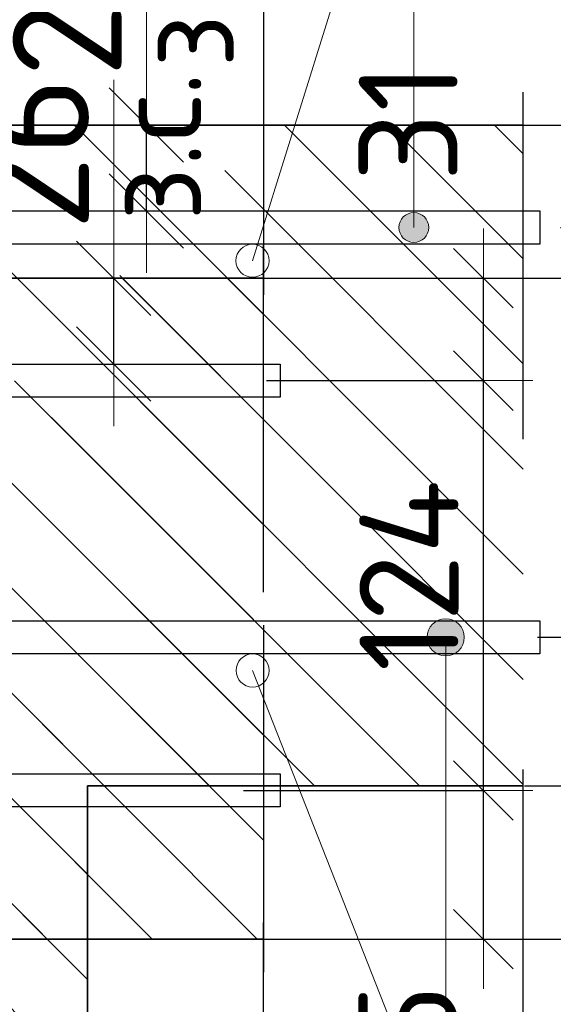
# Model space of a CAD drawing. Header units: metres. Extents: x -38 to 97, y -15 to 21.
# Tile 123 of 205: x 72.505 to 72.666, y 6.412 to 6.71. Entities that reach past the tile are written whole.
import ezdxf

# ---------------------------------------------------------------- set-up
doc = ezdxf.new("R2010")
doc.units = ezdxf.units.M
doc.header["$PDMODE"] = 65
doc.linetypes.add('______4', pattern=[0.135, 0.105, -0.03])
for name, color, linetype, lineweight in [('XR$3$Арм. стержнями верхней зоны', 180, 'Continuous', 35), ('XR$3$Арм. стержнями нижней зоны', 180, 'Continuous', 35), ('XR$3$Арм.стержн. Арматура края', 96, 'Continuous', 35), ('XR$3$Размерная линия (1)', 7, 'Continuous', 13), ('XR$3$Размерная линия_ общее', 7, 'Continuous', 13), ('XR$4$Арм. стержнями верхней зоны', 180, 'Continuous', 35), ('XR$4$Арм. стержнями нижней зоны', 180, 'Continuous', 35), ('XR$4$Арм.стержн. Арматура края', 96, 'Continuous', 35), ('XR$4$Размерная линия (1)', 7, 'Continuous', 13), ('XR$4$Размерная линия_ общее', 7, 'Continuous', 13), ('XR$6$Арм. стержнями верхней зоны', 180, 'Continuous', 35), ('XR$6$Арм. стержнями нижней зоны', 180, 'Continuous', 35), ('XR$6$Арм.стержн. Арматура края', 96, 'Continuous', 35), ('XR$6$Размерная линия (1)', 7, 'Continuous', 13), ('XR$6$Размерная линия_ общее', 7, 'Continuous', 13)]:
    doc.layers.add(name, color=color, linetype=linetype, lineweight=lineweight)
doc.styles.add('ISOCPEUR', font='txt')
doc.dimstyles.new('DIMSTYLE_11', dxfattribs={"dimtxt": 0.033, "dimasz": 0.0375, "dimexe": 0, "dimexo": 0, "dimgap": 0.0165, "dimtad": 2, "dimdec": 0, "dimlfac": 1000, "dimrnd": 1, "dimzin": 12, "dimdsep": 46, "dimtxsty": 'ISOCPEUR', "dimblk1": 'ALL_ML_STRICH', "dimblk2": 'ALL_ML_STRICH', "dimsah": 1, "dimcen": 0, "dimclrd": 7, "dimclre": 256, "dimclrt": 7, "dimadec": 0, "dimazin": 0, "dimtfac": 1, "dimtdec": 0, "dimtix": 1, "dimtmove": 2, "dimatfit": 3, "dimfxl": 0, "dimtvp": 1.2, "dimtzin": 0, "dimlwd": 0, "dimlwe": -3, "dimarcsym": 0})
doc.dimstyles.new('DIMSTYLE_12', dxfattribs={"dimtxt": 0.03, "dimasz": 0.03, "dimexe": 0, "dimexo": 0, "dimgap": 0.015, "dimtad": 2, "dimdec": 0, "dimlfac": 1000, "dimrnd": 1, "dimzin": 12, "dimdsep": 46, "dimtxsty": 'ISOCPEUR', "dimblk1": 'ALL_ML_STRICH', "dimblk2": 'ALL_ML_STRICH', "dimsah": 1, "dimcen": 0, "dimclrd": 7, "dimclre": 256, "dimclrt": 7, "dimadec": 0, "dimazin": 0, "dimtfac": 1, "dimtdec": 0, "dimtix": 1, "dimtmove": 2, "dimatfit": 3, "dimfxl": 0, "dimtzin": 0, "dimlwd": 0, "dimlwe": -3, "dimarcsym": 0})
doc.dimstyles.new('DIMSTYLE_14', dxfattribs={"dimtxt": 0.03, "dimasz": 0.03, "dimexe": 0, "dimexo": 0, "dimgap": 0.015, "dimtad": 2, "dimdec": 0, "dimlfac": 1000, "dimrnd": 1, "dimzin": 12, "dimdsep": 46, "dimtxsty": 'ISOCPEUR', "dimblk1": 'ALL_ML_STRICH', "dimblk2": 'ALL_ML_STRICH', "dimsah": 1, "dimcen": 0, "dimclrd": 7, "dimclre": 256, "dimclrt": 7, "dimadec": 0, "dimazin": 0, "dimtfac": 1, "dimtdec": 0, "dimtix": 1, "dimtmove": 2, "dimatfit": 3, "dimfxl": 0, "dimtvp": 1.2, "dimtzin": 0, "dimlwd": 0, "dimlwe": -3, "dimarcsym": 0})
doc.dimstyles.new('DIMSTYLE_8', dxfattribs={"dimtxt": 0.033, "dimasz": 0.0375, "dimexe": 0, "dimexo": 0, "dimgap": 0.0165, "dimtad": 2, "dimdec": 0, "dimlfac": 1000, "dimrnd": 1, "dimzin": 12, "dimdsep": 46, "dimtxsty": 'ISOCPEUR', "dimblk1": 'ALL_ML_STRICH', "dimblk2": 'ALL_ML_STRICH', "dimsah": 1, "dimcen": 0, "dimclrd": 7, "dimclre": 256, "dimclrt": 7, "dimadec": 0, "dimazin": 0, "dimtfac": 1, "dimtdec": 0, "dimtix": 1, "dimtmove": 2, "dimatfit": 3, "dimfxl": 0, "dimtzin": 0, "dimlwd": 0, "dimlwe": -3, "dimarcsym": 0})
pattern_1 = [(135, (0, 0), (-0.031819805, -0.031819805), [0.4, -0.05, 0, -0.05]), (135, (-0.01591, -0.01591), (-0.031819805, -0.031819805), [0.8, -0.1, 0.1, -0.1])]

# ---------------------------------------------------------------- blocks, each defined once
blk = doc.blocks.new('ALL_ML_STRICH')
at = {"color": 0, "linetype": 'ByBlock', "lineweight": -2}
for p, q in [((0, -0.5), (0, 0.5)), ((-0.3, -0.3), (0.3, 0.3)), ((-1, 0), (0.5, 0))]:
    blk.add_line(p, q, dxfattribs=at)
blk = doc.blocks.new('*D72')
at = {"layer": 'DEFPOINTS', "color": 7, "linetype": 'Continuous', "lineweight": 13, "transparency": 33554687}
for p in [(72.63764, 6.67826), (72.63764, 6.47826), (72.80919, 6.47826)]:
    blk.add_point(p, dxfattribs=at)
at = {"layer": 'XR$3$Размерная линия_ общее', "color": 253, "linetype": 'Continuous', "lineweight": -2, "true_color": 0xa0a0a0, "transparency": 33554687}
for p, q in [((72.65764, 6.67826), (72.80919, 6.67826)), ((72.65764, 6.47826), (72.80919, 6.47826))]:
    blk.add_line(p, q, dxfattribs=at)
at = {"layer": 'XR$3$Размерная линия_ общее', "color": 7, "linetype": 'Continuous', "lineweight": -2, "transparency": 33554687}
blk.add_line((72.80919, 6.47826), (72.80919, 6.67826), dxfattribs=at)
at = {"layer": 'XR$3$Размерная линия_ общее', "color": 7, "linetype": 'Continuous', "lineweight": 13, "transparency": 33554687, "xscale": 0.0375, "yscale": 0.0375, "zscale": 0.0375}
for p, rotation in [((72.80919, 6.67826), 90), ((72.80919, 6.47826), 270)]:
    blk.add_blockref('ALL_ML_STRICH', p, dxfattribs=dict(at, rotation=rotation))
at = {"layer": 'XR$3$Размерная линия_ общее', "color": 7, "linetype": 'Continuous', "lineweight": 13, "transparency": 33554687, "insert": (72.78519, 6.57991), "char_height": 0.033, "width": 0.099, "attachment_point": 5, "rotation": 90, "style": 'ISOCPEUR'}
blk.add_mtext('\\A1;{200}', dxfattribs=at)
blk = doc.blocks.new('*D76')
at = {"layer": 'DEFPOINTS', "color": 7, "linetype": 'Continuous', "lineweight": 13, "transparency": 33554687}
for p in [(72.4853, 6.41826), (72.52526, 6.37826), (72.4853, 6.30302)]:
    blk.add_point(p, dxfattribs=at)
at = {"layer": 'XR$3$Размерная линия (1)', "color": 9, "linetype": 'Continuous', "lineweight": -2, "true_color": 0xc7c7c7, "transparency": 33554687}
for p, q in [((72.4853, 6.39826), (72.4853, 6.30302)), ((72.52526, 6.35826), (72.52526, 6.30302))]:
    blk.add_line(p, q, dxfattribs=at)
at = {"layer": 'XR$3$Размерная линия (1)', "color": 7, "linetype": 'Continuous', "lineweight": -2, "transparency": 33554687}
blk.add_line((72.4853, 6.30302), (72.52526, 6.30302), dxfattribs=at)
at = {"layer": 'XR$3$Размерная линия (1)', "color": 7, "linetype": 'Continuous', "lineweight": 13, "transparency": 33554687, "xscale": 0.03, "yscale": 0.03, "zscale": 0.03, "rotation": 180}
blk.add_blockref('ALL_ML_STRICH', (72.4853, 6.30302), dxfattribs=at)
at = {"layer": 'XR$3$Размерная линия (1)', "color": 7, "linetype": 'Continuous', "lineweight": 13, "transparency": 33554687, "xscale": 0.03, "yscale": 0.03, "zscale": 0.03}
blk.add_blockref('ALL_ML_STRICH', (72.52526, 6.30302), dxfattribs=at)
at = {"layer": 'XR$3$Размерная линия (1)', "color": 7, "linetype": 'Continuous', "lineweight": 13, "transparency": 33554687, "insert": (72.5656, 6.32522), "char_height": 0.03, "width": 0.06, "attachment_point": 5, "style": 'ISOCPEUR'}
blk.add_mtext('\\A1;{40}', dxfattribs=at)
blk = doc.blocks.new('*D143')
at = {"layer": 'DEFPOINTS', "color": 7, "linetype": 'Continuous', "lineweight": 13, "transparency": 33554687}
for p in [(72.50314, 6.67826), (72.50314, 6.65226), (72.54312, 6.65226)]:
    blk.add_point(p, dxfattribs=at)
at = {"layer": 'XR$3$Размерная линия_ общее', "color": 253, "linetype": 'Continuous', "lineweight": -2, "true_color": 0xa0a0a0, "transparency": 33554687}
for p, q in [((72.52314, 6.67826), (72.54312, 6.67826)), ((72.52314, 6.65226), (72.54312, 6.65226))]:
    blk.add_line(p, q, dxfattribs=at)
at = {"layer": 'XR$3$Размерная линия_ общее', "color": 7, "linetype": 'Continuous', "lineweight": -2, "transparency": 33554687}
blk.add_line((72.54312, 6.65226), (72.54312, 6.67826), dxfattribs=at)
at = {"layer": 'XR$3$Размерная линия_ общее', "color": 7, "linetype": 'Continuous', "lineweight": 13, "transparency": 33554687, "xscale": 0.0375, "yscale": 0.0375, "zscale": 0.0375}
for p, rotation in [((72.54312, 6.67826), 90), ((72.54312, 6.65226), 270)]:
    blk.add_blockref('ALL_ML_STRICH', p, dxfattribs=dict(at, rotation=rotation))
at = {"layer": 'XR$3$Размерная линия_ общее', "color": 7, "linetype": 'Continuous', "lineweight": 13, "transparency": 33554687, "insert": (72.54266, 6.69562), "char_height": 0.027, "width": 0.00135, "attachment_point": 1, "rotation": 90, "line_spacing_factor": 0.60241, "style": 'ISOCPEUR'}
blk.add_mtext('з.с.', dxfattribs=at)
at = {"layer": 'XR$3$Размерная линия_ общее', "color": 7, "linetype": 'Continuous', "lineweight": 13, "transparency": 33554687, "insert": (72.51912, 6.71598), "char_height": 0.033, "width": 0.066, "attachment_point": 5, "rotation": 90, "style": 'ISOCPEUR'}
blk.add_mtext('\\A1;{26}', dxfattribs=at)
blk = doc.blocks.new('*D204')
at = {"layer": 'DEFPOINTS', "color": 7, "linetype": 'Continuous', "lineweight": 13, "transparency": 33554687}
for p in [(72.64153, 6.52326), (72.65438, 6.47826), (72.73419, 6.47826)]:
    blk.add_point(p, dxfattribs=at)
at = {"layer": 'XR$3$Размерная линия (1)', "color": 9, "linetype": 'Continuous', "lineweight": -2, "true_color": 0xc7c7c7, "transparency": 33554687}
for p, q in [((72.66153, 6.52326), (72.73419, 6.52326)), ((72.67438, 6.47826), (72.73419, 6.47826))]:
    blk.add_line(p, q, dxfattribs=at)
at = {"layer": 'XR$3$Размерная линия (1)', "color": 7, "linetype": 'Continuous', "lineweight": -2, "transparency": 33554687}
blk.add_line((72.73419, 6.47826), (72.73419, 6.52326), dxfattribs=at)
at = {"layer": 'XR$3$Размерная линия (1)', "color": 7, "linetype": 'Continuous', "lineweight": 13, "transparency": 33554687, "xscale": 0.03, "yscale": 0.03, "zscale": 0.03}
for p, rotation in [((72.73419, 6.52326), 90), ((72.73419, 6.47826), 270)]:
    blk.add_blockref('ALL_ML_STRICH', p, dxfattribs=dict(at, rotation=rotation))
at = {"layer": 'XR$3$Размерная линия (1)', "color": 7, "linetype": 'Continuous', "lineweight": 13, "transparency": 33554687, "insert": (72.71168, 6.4445), "char_height": 0.03, "width": 0.06, "attachment_point": 5, "rotation": 90, "style": 'ISOCPEUR'}
blk.add_mtext('\\A1;{45}', dxfattribs=at)
blk = doc.blocks.new('*D205')
at = {"layer": 'DEFPOINTS', "color": 7, "linetype": 'Continuous', "lineweight": 13, "transparency": 33554687}
for p in [(72.64855, 6.64726), (72.64153, 6.52326), (72.73419, 6.52326)]:
    blk.add_point(p, dxfattribs=at)
at = {"layer": 'XR$3$Размерная линия (1)', "color": 9, "linetype": 'Continuous', "lineweight": -2, "true_color": 0xc7c7c7, "transparency": 33554687}
for p, q in [((72.66855, 6.64726), (72.73419, 6.64726)), ((72.66153, 6.52326), (72.73419, 6.52326))]:
    blk.add_line(p, q, dxfattribs=at)
at = {"layer": 'XR$3$Размерная линия (1)', "color": 7, "linetype": 'Continuous', "lineweight": -2, "transparency": 33554687}
blk.add_line((72.73419, 6.52326), (72.73419, 6.64726), dxfattribs=at)
at = {"layer": 'XR$3$Размерная линия (1)', "color": 7, "linetype": 'Continuous', "lineweight": 13, "transparency": 33554687, "xscale": 0.03, "yscale": 0.03, "zscale": 0.03}
for p, rotation in [((72.73419, 6.64726), 90), ((72.73419, 6.52326), 270)]:
    blk.add_blockref('ALL_ML_STRICH', p, dxfattribs=dict(at, rotation=rotation))
at = {"layer": 'XR$3$Размерная линия (1)', "color": 7, "linetype": 'Continuous', "lineweight": 13, "transparency": 33554687, "insert": (72.71169, 6.58826), "char_height": 0.03, "width": 0.09, "attachment_point": 5, "rotation": 90, "style": 'ISOCPEUR'}
blk.add_mtext('\\A1;{124}', dxfattribs=at)
blk = doc.blocks.new('*D206')
at = {"layer": 'DEFPOINTS', "color": 7, "linetype": 'Continuous', "lineweight": 13, "transparency": 33554687}
for p in [(72.63068, 6.67826), (72.64855, 6.64726), (72.73419, 6.64726)]:
    blk.add_point(p, dxfattribs=at)
at = {"layer": 'XR$3$Размерная линия (1)', "color": 9, "linetype": 'Continuous', "lineweight": -2, "true_color": 0xc7c7c7, "transparency": 33554687}
for p, q in [((72.65068, 6.67826), (72.73419, 6.67826)), ((72.66855, 6.64726), (72.73419, 6.64726))]:
    blk.add_line(p, q, dxfattribs=at)
at = {"layer": 'XR$3$Размерная линия (1)', "color": 7, "linetype": 'Continuous', "lineweight": -2, "transparency": 33554687}
blk.add_line((72.73419, 6.64726), (72.73419, 6.67826), dxfattribs=at)
at = {"layer": 'XR$3$Размерная линия (1)', "color": 7, "linetype": 'Continuous', "lineweight": 13, "transparency": 33554687, "xscale": 0.03, "yscale": 0.03, "zscale": 0.03}
for p, rotation in [((72.73419, 6.67826), 90), ((72.73419, 6.64726), 270)]:
    blk.add_blockref('ALL_ML_STRICH', p, dxfattribs=dict(at, rotation=rotation))
at = {"layer": 'XR$3$Размерная линия (1)', "color": 7, "linetype": 'Continuous', "lineweight": 13, "transparency": 33554687, "insert": (72.71145, 6.71555), "char_height": 0.03, "width": 0.06, "attachment_point": 5, "rotation": 90, "style": 'ISOCPEUR'}
blk.add_mtext('\\A1;{31}', dxfattribs=at)
blk = doc.blocks.new('*D382')
at = {"layer": 'DEFPOINTS', "color": 7, "linetype": 'Continuous', "lineweight": 13, "transparency": 33554687}
for p in [(72.54861, 6.63192), (72.54861, 6.43192), (72.72016, 6.43192)]:
    blk.add_point(p, dxfattribs=at)
at = {"layer": 'XR$4$Размерная линия_ общее', "color": 253, "linetype": 'Continuous', "lineweight": -2, "true_color": 0xa0a0a0, "transparency": 33554687}
for p, q in [((72.56861, 6.63192), (72.72016, 6.63192)), ((72.56861, 6.43192), (72.72016, 6.43192))]:
    blk.add_line(p, q, dxfattribs=at)
at = {"layer": 'XR$4$Размерная линия_ общее', "color": 7, "linetype": 'Continuous', "lineweight": -2, "transparency": 33554687}
blk.add_line((72.72016, 6.43192), (72.72016, 6.63192), dxfattribs=at)
at = {"layer": 'XR$4$Размерная линия_ общее', "color": 7, "linetype": 'Continuous', "lineweight": 13, "transparency": 33554687, "xscale": 0.0375, "yscale": 0.0375, "zscale": 0.0375}
for p, rotation in [((72.72016, 6.63192), 90), ((72.72016, 6.43192), 270)]:
    blk.add_blockref('ALL_ML_STRICH', p, dxfattribs=dict(at, rotation=rotation))
at = {"layer": 'XR$4$Размерная линия_ общее', "color": 7, "linetype": 'Continuous', "lineweight": 13, "transparency": 33554687, "insert": (72.69616, 6.53357), "char_height": 0.033, "width": 0.099, "attachment_point": 5, "rotation": 90, "style": 'ISOCPEUR'}
blk.add_mtext('\\A1;{200}', dxfattribs=at)
blk = doc.blocks.new('*D493')
at = {"layer": 'DEFPOINTS', "color": 7, "linetype": 'Continuous', "lineweight": 13, "transparency": 33554687}
for p in [(72.5525, 6.47692), (72.56535, 6.43192), (72.64516, 6.43192)]:
    blk.add_point(p, dxfattribs=at)
at = {"layer": 'XR$4$Размерная линия (1)', "color": 9, "linetype": 'Continuous', "lineweight": -2, "true_color": 0xc7c7c7, "transparency": 33554687}
for p, q in [((72.5725, 6.47692), (72.64516, 6.47692)), ((72.58535, 6.43192), (72.64516, 6.43192))]:
    blk.add_line(p, q, dxfattribs=at)
at = {"layer": 'XR$4$Размерная линия (1)', "color": 7, "linetype": 'Continuous', "lineweight": -2, "transparency": 33554687}
blk.add_line((72.64516, 6.43192), (72.64516, 6.47692), dxfattribs=at)
at = {"layer": 'XR$4$Размерная линия (1)', "color": 7, "linetype": 'Continuous', "lineweight": 13, "transparency": 33554687, "xscale": 0.03, "yscale": 0.03, "zscale": 0.03}
for p, rotation in [((72.64516, 6.47692), 90), ((72.64516, 6.43192), 270)]:
    blk.add_blockref('ALL_ML_STRICH', p, dxfattribs=dict(at, rotation=rotation))
at = {"layer": 'XR$4$Размерная линия (1)', "color": 7, "linetype": 'Continuous', "lineweight": 13, "transparency": 33554687, "insert": (72.6223, 6.39618), "char_height": 0.03, "width": 0.06, "attachment_point": 5, "rotation": 90, "style": 'ISOCPEUR'}
blk.add_mtext('\\A1;{45}', dxfattribs=at)
blk = doc.blocks.new('*D494')
at = {"layer": 'DEFPOINTS', "color": 7, "linetype": 'Continuous', "lineweight": 13, "transparency": 33554687}
for p in [(72.55952, 6.60092), (72.5525, 6.47692), (72.64516, 6.47692)]:
    blk.add_point(p, dxfattribs=at)
at = {"layer": 'XR$4$Размерная линия (1)', "color": 9, "linetype": 'Continuous', "lineweight": -2, "true_color": 0xc7c7c7, "transparency": 33554687}
for p, q in [((72.57952, 6.60092), (72.64516, 6.60092)), ((72.5725, 6.47692), (72.64516, 6.47692))]:
    blk.add_line(p, q, dxfattribs=at)
at = {"layer": 'XR$4$Размерная линия (1)', "color": 7, "linetype": 'Continuous', "lineweight": -2, "transparency": 33554687}
blk.add_line((72.64516, 6.47692), (72.64516, 6.60092), dxfattribs=at)
at = {"layer": 'XR$4$Размерная линия (1)', "color": 7, "linetype": 'Continuous', "lineweight": 13, "transparency": 33554687, "xscale": 0.03, "yscale": 0.03, "zscale": 0.03}
for p, rotation in [((72.64516, 6.60092), 90), ((72.64516, 6.47692), 270)]:
    blk.add_blockref('ALL_ML_STRICH', p, dxfattribs=dict(at, rotation=rotation))
at = {"layer": 'XR$4$Размерная линия (1)', "color": 7, "linetype": 'Continuous', "lineweight": 13, "transparency": 33554687, "insert": (72.62266, 6.54192), "char_height": 0.03, "width": 0.09, "attachment_point": 5, "rotation": 90, "style": 'ISOCPEUR'}
blk.add_mtext('\\A1;{124}', dxfattribs=at)
blk = doc.blocks.new('*D495')
at = {"layer": 'DEFPOINTS', "color": 7, "linetype": 'Continuous', "lineweight": 13, "transparency": 33554687}
for p in [(72.54165, 6.63192), (72.55952, 6.60092), (72.64516, 6.60092)]:
    blk.add_point(p, dxfattribs=at)
at = {"layer": 'XR$4$Размерная линия (1)', "color": 9, "linetype": 'Continuous', "lineweight": -2, "true_color": 0xc7c7c7, "transparency": 33554687}
for p, q in [((72.56165, 6.63192), (72.64516, 6.63192)), ((72.57952, 6.60092), (72.64516, 6.60092))]:
    blk.add_line(p, q, dxfattribs=at)
at = {"layer": 'XR$4$Размерная линия (1)', "color": 7, "linetype": 'Continuous', "lineweight": -2, "transparency": 33554687}
blk.add_line((72.64516, 6.60092), (72.64516, 6.63192), dxfattribs=at)
at = {"layer": 'XR$4$Размерная линия (1)', "color": 7, "linetype": 'Continuous', "lineweight": 13, "transparency": 33554687, "xscale": 0.03, "yscale": 0.03, "zscale": 0.03}
for p, rotation in [((72.64516, 6.63192), 90), ((72.64516, 6.60092), 270)]:
    blk.add_blockref('ALL_ML_STRICH', p, dxfattribs=dict(at, rotation=rotation))
at = {"layer": 'XR$4$Размерная линия (1)', "color": 7, "linetype": 'Continuous', "lineweight": 13, "transparency": 33554687, "insert": (72.62242, 6.67921), "char_height": 0.03, "width": 0.06, "attachment_point": 5, "rotation": 90, "style": 'ISOCPEUR'}
blk.add_mtext('\\A1;{31}', dxfattribs=at)
blk = doc.blocks.new('*D528')
at = {"layer": 'DEFPOINTS', "color": 7, "linetype": 'Continuous', "lineweight": 13, "transparency": 33554687}
for p in [(72.49323, 6.63192), (72.49323, 6.60592), (72.53322, 6.60592)]:
    blk.add_point(p, dxfattribs=at)
at = {"layer": 'XR$4$Размерная линия_ общее', "color": 253, "linetype": 'Continuous', "lineweight": -2, "true_color": 0xa0a0a0, "transparency": 33554687}
for p, q in [((72.51323, 6.63192), (72.53322, 6.63192)), ((72.51323, 6.60592), (72.53322, 6.60592))]:
    blk.add_line(p, q, dxfattribs=at)
at = {"layer": 'XR$4$Размерная линия_ общее', "color": 7, "linetype": 'Continuous', "lineweight": -2, "transparency": 33554687}
blk.add_line((72.53322, 6.60592), (72.53322, 6.63192), dxfattribs=at)
at = {"layer": 'XR$4$Размерная линия_ общее', "color": 7, "linetype": 'Continuous', "lineweight": 13, "transparency": 33554687, "xscale": 0.0375, "yscale": 0.0375, "zscale": 0.0375}
for p, rotation in [((72.53322, 6.63192), 90), ((72.53322, 6.60592), 270)]:
    blk.add_blockref('ALL_ML_STRICH', p, dxfattribs=dict(at, rotation=rotation))
at = {"layer": 'XR$4$Размерная линия_ общее', "color": 7, "linetype": 'Continuous', "lineweight": 13, "transparency": 33554687, "insert": (72.53275, 6.64929), "char_height": 0.027, "width": 0.00135, "attachment_point": 1, "rotation": 90, "line_spacing_factor": 0.60241, "style": 'ISOCPEUR'}
blk.add_mtext('з.с.', dxfattribs=at)
at = {"layer": 'XR$4$Размерная линия_ общее', "color": 7, "linetype": 'Continuous', "lineweight": 13, "transparency": 33554687, "insert": (72.50922, 6.66965), "char_height": 0.033, "width": 0.066, "attachment_point": 5, "rotation": 90, "style": 'ISOCPEUR'}
blk.add_mtext('\\A1;{26}', dxfattribs=at)
blk = doc.blocks.new('*D773')
at = {"layer": 'DEFPOINTS', "color": 7, "linetype": 'Continuous', "lineweight": 13, "transparency": 33554687}
for p in [(72.54861, 6.63192), (72.54861, 6.43192), (72.72016, 6.43192)]:
    blk.add_point(p, dxfattribs=at)
at = {"layer": 'XR$6$Размерная линия_ общее', "color": 253, "linetype": 'Continuous', "lineweight": -2, "true_color": 0xa0a0a0, "transparency": 33554687}
for p, q in [((72.56861, 6.63192), (72.72016, 6.63192)), ((72.56861, 6.43192), (72.72016, 6.43192))]:
    blk.add_line(p, q, dxfattribs=at)
at = {"layer": 'XR$6$Размерная линия_ общее', "color": 7, "linetype": 'Continuous', "lineweight": -2, "transparency": 33554687}
blk.add_line((72.72016, 6.43192), (72.72016, 6.63192), dxfattribs=at)
at = {"layer": 'XR$6$Размерная линия_ общее', "color": 7, "linetype": 'Continuous', "lineweight": 13, "transparency": 33554687, "xscale": 0.0375, "yscale": 0.0375, "zscale": 0.0375}
for p, rotation in [((72.72016, 6.63192), 90), ((72.72016, 6.43192), 270)]:
    blk.add_blockref('ALL_ML_STRICH', p, dxfattribs=dict(at, rotation=rotation))
at = {"layer": 'XR$6$Размерная линия_ общее', "color": 7, "linetype": 'Continuous', "lineweight": 13, "transparency": 33554687, "insert": (72.69616, 6.53357), "char_height": 0.033, "width": 0.099, "attachment_point": 5, "rotation": 90, "style": 'ISOCPEUR'}
blk.add_mtext('\\A1;{200}', dxfattribs=at)
blk = doc.blocks.new('*D878')
at = {"layer": 'DEFPOINTS', "color": 7, "linetype": 'Continuous', "lineweight": 13, "transparency": 33554687}
for p in [(72.5525, 6.47692), (72.56535, 6.43192), (72.64516, 6.43192)]:
    blk.add_point(p, dxfattribs=at)
at = {"layer": 'XR$6$Размерная линия (1)', "color": 9, "linetype": 'Continuous', "lineweight": -2, "true_color": 0xc7c7c7, "transparency": 33554687}
for p, q in [((72.5725, 6.47692), (72.64516, 6.47692)), ((72.58535, 6.43192), (72.64516, 6.43192))]:
    blk.add_line(p, q, dxfattribs=at)
at = {"layer": 'XR$6$Размерная линия (1)', "color": 7, "linetype": 'Continuous', "lineweight": -2, "transparency": 33554687}
blk.add_line((72.64516, 6.43192), (72.64516, 6.47692), dxfattribs=at)
at = {"layer": 'XR$6$Размерная линия (1)', "color": 7, "linetype": 'Continuous', "lineweight": 13, "transparency": 33554687, "xscale": 0.03, "yscale": 0.03, "zscale": 0.03}
for p, rotation in [((72.64516, 6.47692), 90), ((72.64516, 6.43192), 270)]:
    blk.add_blockref('ALL_ML_STRICH', p, dxfattribs=dict(at, rotation=rotation))
at = {"layer": 'XR$6$Размерная линия (1)', "color": 7, "linetype": 'Continuous', "lineweight": 13, "transparency": 33554687, "insert": (72.6223, 6.39618), "char_height": 0.03, "width": 0.06, "attachment_point": 5, "rotation": 90, "style": 'ISOCPEUR'}
blk.add_mtext('\\A1;{45}', dxfattribs=at)
blk = doc.blocks.new('*D879')
at = {"layer": 'DEFPOINTS', "color": 7, "linetype": 'Continuous', "lineweight": 13, "transparency": 33554687}
for p in [(72.55952, 6.60092), (72.5525, 6.47692), (72.64516, 6.47692)]:
    blk.add_point(p, dxfattribs=at)
at = {"layer": 'XR$6$Размерная линия (1)', "color": 9, "linetype": 'Continuous', "lineweight": -2, "true_color": 0xc7c7c7, "transparency": 33554687}
for p, q in [((72.57952, 6.60092), (72.64516, 6.60092)), ((72.5725, 6.47692), (72.64516, 6.47692))]:
    blk.add_line(p, q, dxfattribs=at)
at = {"layer": 'XR$6$Размерная линия (1)', "color": 7, "linetype": 'Continuous', "lineweight": -2, "transparency": 33554687}
blk.add_line((72.64516, 6.47692), (72.64516, 6.60092), dxfattribs=at)
at = {"layer": 'XR$6$Размерная линия (1)', "color": 7, "linetype": 'Continuous', "lineweight": 13, "transparency": 33554687, "xscale": 0.03, "yscale": 0.03, "zscale": 0.03}
for p, rotation in [((72.64516, 6.60092), 90), ((72.64516, 6.47692), 270)]:
    blk.add_blockref('ALL_ML_STRICH', p, dxfattribs=dict(at, rotation=rotation))
at = {"layer": 'XR$6$Размерная линия (1)', "color": 7, "linetype": 'Continuous', "lineweight": 13, "transparency": 33554687, "insert": (72.62266, 6.54192), "char_height": 0.03, "width": 0.09, "attachment_point": 5, "rotation": 90, "style": 'ISOCPEUR'}
blk.add_mtext('\\A1;{124}', dxfattribs=at)
blk = doc.blocks.new('*D880')
at = {"layer": 'DEFPOINTS', "color": 7, "linetype": 'Continuous', "lineweight": 13, "transparency": 33554687}
for p in [(72.54165, 6.63192), (72.55952, 6.60092), (72.64516, 6.60092)]:
    blk.add_point(p, dxfattribs=at)
at = {"layer": 'XR$6$Размерная линия (1)', "color": 9, "linetype": 'Continuous', "lineweight": -2, "true_color": 0xc7c7c7, "transparency": 33554687}
for p, q in [((72.56165, 6.63192), (72.64516, 6.63192)), ((72.57952, 6.60092), (72.64516, 6.60092))]:
    blk.add_line(p, q, dxfattribs=at)
at = {"layer": 'XR$6$Размерная линия (1)', "color": 7, "linetype": 'Continuous', "lineweight": -2, "transparency": 33554687}
blk.add_line((72.64516, 6.60092), (72.64516, 6.63192), dxfattribs=at)
at = {"layer": 'XR$6$Размерная линия (1)', "color": 7, "linetype": 'Continuous', "lineweight": 13, "transparency": 33554687, "xscale": 0.03, "yscale": 0.03, "zscale": 0.03}
for p, rotation in [((72.64516, 6.63192), 90), ((72.64516, 6.60092), 270)]:
    blk.add_blockref('ALL_ML_STRICH', p, dxfattribs=dict(at, rotation=rotation))
at = {"layer": 'XR$6$Размерная линия (1)', "color": 7, "linetype": 'Continuous', "lineweight": 13, "transparency": 33554687, "insert": (72.62242, 6.67921), "char_height": 0.03, "width": 0.06, "attachment_point": 5, "rotation": 90, "style": 'ISOCPEUR'}
blk.add_mtext('\\A1;{31}', dxfattribs=at)

msp = doc.modelspace()

# ---------------------------------------------------------------- hatches: boundary and pattern name
at = {"linetype": 'Continuous', "lineweight": 25, "transparency": 33554687}
h = msp.add_hatch(dxfattribs=at)
h.set_pattern_fill('__________540', scale=0.015, style=0, pattern_type=2)
h.set_pattern_definition(pattern_1)
h.paths.add_polyline_path([(72.52526, 6.67826), (72.27526, 6.67826), (72.27526, 6.37826), (72.52526, 6.37826)], flags=0)
h = msp.add_hatch(dxfattribs=at)
h.set_pattern_fill('__________540', scale=0.015, style=0, pattern_type=2)
h.set_pattern_definition(pattern_1)
h.paths.add_polyline_path([(72.52526, 6.67826), (72.52526, 6.47826), (72.65723, 6.47826), (72.65723, 6.67826)], flags=0)
at = {"linetype": 'Continuous', "lineweight": 13, "transparency": 33554687}
h = msp.add_hatch(dxfattribs=at)
h.set_pattern_fill('__________540', scale=0.015, style=0, pattern_type=2)
h.set_pattern_definition(pattern_1)
h.paths.add_polyline_path([(72.12578, 6.63192), (72.12578, 6.43192), (72.57861, 6.43192), (72.57861, 6.63192)], flags=0)
h = msp.add_hatch(dxfattribs=at)
h.set_pattern_fill('__________540', scale=0.015, style=0, pattern_type=2)
h.set_pattern_definition(pattern_1)
h.paths.add_polyline_path([(72.12578, 6.63192), (72.12578, 6.43192), (72.57861, 6.43192), (72.57861, 6.63192)], flags=0)
at = {"layer": 'XR$3$Арм. стержнями верхней зоны', "linetype": 'Continuous', "lineweight": 13, "transparency": 33554687}
for points in [[(72.62636, 6.65113), (72.62186, 6.65113), (72.62024, 6.64951)], [(72.62636, 6.65113), (72.62024, 6.64951), (72.62798, 6.64951)], [(72.62186, 6.65113), (72.62636, 6.65113), (72.62411, 6.65176)], [(72.62798, 6.64951), (72.62024, 6.64951), (72.61961, 6.64726)], [(72.62798, 6.64951), (72.61961, 6.64726), (72.6286, 6.64726)], [(72.6286, 6.64726), (72.61961, 6.64726), (72.62024, 6.64501)], [(72.6286, 6.64726), (72.62024, 6.64501), (72.62798, 6.64501)], [(72.62798, 6.64501), (72.62024, 6.64501), (72.62186, 6.64339)], [(72.62798, 6.64501), (72.62186, 6.64339), (72.62636, 6.64339)], [(72.62636, 6.64339), (72.62186, 6.64339), (72.62411, 6.64276)]]:
    msp.add_hatch(color=7, dxfattribs=at).paths.add_polyline_path(points)
at = {"layer": 'XR$3$Арм. стержнями нижней зоны', "linetype": 'Continuous', "lineweight": 13, "transparency": 33554687}
for points in [[(72.63096, 6.5281), (72.63658, 6.5281), (72.63377, 6.52888)], [(72.62815, 6.52326), (72.6394, 6.52326), (72.63861, 6.52607)], [(72.62815, 6.52326), (72.63861, 6.52607), (72.62893, 6.52607)], [(72.62893, 6.52607), (72.63861, 6.52607), (72.63658, 6.5281)], [(72.62893, 6.52607), (72.63658, 6.5281), (72.63096, 6.5281)], [(72.62893, 6.52045), (72.6394, 6.52326), (72.62815, 6.52326)], [(72.62893, 6.52045), (72.63861, 6.52045), (72.6394, 6.52326)], [(72.63096, 6.51842), (72.63861, 6.52045), (72.62893, 6.52045)], [(72.63096, 6.51842), (72.63658, 6.51842), (72.63861, 6.52045)], [(72.63658, 6.51842), (72.63096, 6.51842), (72.63377, 6.51763)]]:
    msp.add_hatch(color=7, dxfattribs=at).paths.add_polyline_path(points)

# ---------------------------------------------------------------- linework, layer by layer
at = {"color": 7, "linetype": 'Continuous', "lineweight": 13, "transparency": 33554687}
for p, q in [((72.57526, 6.63721), (72.62411, 6.79343)), ((72.54312, 6.67826), (72.54312, 6.73826)), ((72.53322, 6.63192), (72.53322, 6.69192)), ((72.5753, 6.51321), (72.63377, 6.36468))]:
    msp.add_line(p, q, dxfattribs=at)
at = {"color": 7, "linetype": '______4', "lineweight": 25, "transparency": 33554687}
for p, q in [((72.65723, 6.37826), (72.65723, 6.77826)), ((72.57861, 6.33192), (72.57861, 6.73192)), ((72.57861, 6.73192), (72.57861, 6.33192))]:
    msp.add_line(p, q, dxfattribs=at)
at = {"color": 7, "linetype": 'Continuous', "lineweight": 35, "transparency": 33554687}
for p, q in [((72.52526, 6.67826), (72.27526, 6.67826)), ((72.65723, 6.67826), (72.52526, 6.67826)), ((72.57861, 6.63192), (72.12578, 6.63192)), ((72.57861, 6.63192), (72.12578, 6.63192)), ((72.52526, 6.47826), (72.65723, 6.47826)), ((72.52526, 6.37826), (72.52526, 6.47826)), ((72.37577, 6.43192), (72.57861, 6.43192)), ((72.37577, 6.43192), (72.57861, 6.43192))]:
    msp.add_line(p, q, dxfattribs=at)
at = {"color": 7, "linetype": 'Continuous', "lineweight": 13, "transparency": 33554687}
for centre in [(72.57526, 6.63721), (72.5753, 6.51321)]:
    msp.add_circle(centre, 0.005, dxfattribs=at)
at = {"layer": 'XR$3$Арм. стержнями верхней зоны', "color": 7, "linetype": 'Continuous', "lineweight": 13, "transparency": 33554687}
for p, q in [((72.62411, 6.79343), (72.62411, 6.64726)), ((72.62411, 6.65176), (72.62411, 6.65176)), ((72.61961, 6.64726), (72.61961, 6.64726)), ((72.6286, 6.64726), (72.6286, 6.64726)), ((72.62411, 6.64276), (72.62411, 6.64276))]:
    msp.add_line(p, q, dxfattribs=at)
at = {"layer": 'XR$3$Арм. стержнями верхней зоны', "color": 4, "linetype": 'Continuous', "lineweight": 25, "transparency": 33554687}
msp.add_lwpolyline([(72.30026, 6.65226), (72.66223, 6.65226), (72.66223, 6.64226), (72.30026, 6.64226), (72.30026, 6.65226)], dxfattribs=at)
at = {"layer": 'XR$3$Арм. стержнями верхней зоны', "color": 7, "linetype": 'Continuous', "lineweight": 13, "transparency": 33554687}
msp.add_circle((72.62411, 6.64726), 0.0045, dxfattribs=at)
at = {"layer": 'XR$3$Арм. стержнями нижней зоны', "color": 7, "linetype": 'Continuous', "lineweight": 13, "transparency": 33554687}
for p, q in [((72.63377, 6.52888), (72.63377, 6.52888)), ((72.62815, 6.52326), (72.62815, 6.52326)), ((72.63377, 6.36468), (72.63377, 6.52326)), ((72.6394, 6.52326), (72.6394, 6.52326)), ((72.63377, 6.51763), (72.63377, 6.51763))]:
    msp.add_line(p, q, dxfattribs=at)
at = {"layer": 'XR$3$Арм. стержнями нижней зоны', "color": 4, "linetype": 'Continuous', "lineweight": 25, "transparency": 33554687}
msp.add_lwpolyline([(72.30026, 6.52826), (72.66223, 6.52826), (72.66223, 6.51826), (72.30026, 6.51826), (72.30026, 6.52826)], dxfattribs=at)
at = {"layer": 'XR$3$Арм. стержнями нижней зоны', "color": 7, "linetype": 'Continuous', "lineweight": 13, "transparency": 33554687}
msp.add_circle((72.63377, 6.52326), 0.00563, dxfattribs=at)
at = {"layer": 'XR$3$Арм.стержн. Арматура края', "color": 4, "linetype": 'Continuous', "lineweight": 25, "transparency": 33554687}
for points in [[(72.33355, 6.65226), (72.66223, 6.65226), (72.66223, 6.64226)], [(72.66223, 6.64226), (72.33425, 6.64226)], [(72.33425, 6.52826), (72.66223, 6.52826), (72.66223, 6.51826), (72.33355, 6.51826)]]:
    msp.add_lwpolyline(points, dxfattribs=at)
at = {"layer": 'XR$4$Арм. стержнями верхней зоны', "color": 4, "linetype": 'Continuous', "lineweight": 25, "transparency": 33554687}
msp.add_lwpolyline([(72.15077, 6.60592), (72.58361, 6.60592), (72.58361, 6.59592), (72.15077, 6.59592), (72.15077, 6.60592)], dxfattribs=at)
at = {"layer": 'XR$4$Арм. стержнями нижней зоны', "color": 4, "linetype": 'Continuous', "lineweight": 25, "transparency": 33554687}
msp.add_lwpolyline([(72.15077, 6.48192), (72.58361, 6.48192), (72.58361, 6.47192), (72.15077, 6.47192), (72.15077, 6.48192)], dxfattribs=at)
at = {"layer": 'XR$4$Арм.стержн. Арматура края', "color": 4, "linetype": 'Continuous', "lineweight": 25, "transparency": 33554687}
for points in [[(72.17933, 6.60592), (72.58361, 6.60592), (72.58361, 6.59592), (72.18002, 6.59592)], [(72.18002, 6.48192), (72.58361, 6.48192), (72.58361, 6.47192)], [(72.58361, 6.47192), (72.17933, 6.47192)]]:
    msp.add_lwpolyline(points, dxfattribs=at)
at = {"layer": 'XR$6$Арм. стержнями верхней зоны', "color": 4, "linetype": 'Continuous', "lineweight": 25, "transparency": 33554687}
msp.add_lwpolyline([(72.15077, 6.60592), (72.58361, 6.60592), (72.58361, 6.59592), (72.15077, 6.59592), (72.15077, 6.60592)], dxfattribs=at)
at = {"layer": 'XR$6$Арм. стержнями нижней зоны', "color": 4, "linetype": 'Continuous', "lineweight": 25, "transparency": 33554687}
msp.add_lwpolyline([(72.15077, 6.48192), (72.58361, 6.48192), (72.58361, 6.47192), (72.15077, 6.47192), (72.15077, 6.48192)], dxfattribs=at)
at = {"layer": 'XR$6$Арм.стержн. Арматура края', "color": 4, "linetype": 'Continuous', "lineweight": 25, "transparency": 33554687}
for points in [[(72.17933, 6.60592), (72.58361, 6.60592), (72.58361, 6.59592), (72.18002, 6.59592)], [(72.18002, 6.48192), (72.58361, 6.48192), (72.58361, 6.47192)], [(72.58361, 6.47192), (72.17933, 6.47192)]]:
    msp.add_lwpolyline(points, dxfattribs=at)

# ---------------------------------------------------------------- dimensions: what is measured, and where the dimension line sits
at = {"layer": 'XR$3$Размерная линия (1)', "color": 7, "linetype": 'Continuous', "lineweight": 13, "transparency": 33554687}
for base, p1, p2, dimstyle, picture, middle in [((72.73419, 6.67826), (72.66855, 6.64726), (72.65068, 6.67826), 'DIMSTYLE_14', '*D206', (72.71145, 6.71555)), ((72.73419, 6.64726), (72.66153, 6.52326), (72.66855, 6.64726), 'DIMSTYLE_12', '*D205', (72.71169, 6.58826)), ((72.73419, 6.52326), (72.67438, 6.47826), (72.66153, 6.52326), 'DIMSTYLE_14', '*D204', (72.71168, 6.4445))]:
    dim = msp.add_linear_dim(base=base, p1=p1, p2=p2, angle=90, dimstyle=dimstyle, override={"dimpost": '<>', "dimclrd": 7, "dimclre": 9, "dimclrt": 7, "dimlwd": 0, "dimlwe": 65533}, dxfattribs=at)
    dim.commit()
    dim.dimension.update_dxf_attribs({"geometry": picture, "text_midpoint": middle, "dimtype": 160})
dim = msp.add_linear_dim(base=(72.52526, 6.30302), p1=(72.4853, 6.39826), p2=(72.52526, 6.35826), dimstyle='DIMSTYLE_14', override={"dimpost": '<>', "dimclrd": 7, "dimclre": 9, "dimclrt": 7, "dimlwd": 0, "dimlwe": 65533}, dxfattribs=at)
dim.commit()
dim.dimension.update_dxf_attribs({"geometry": '*D76', "text_midpoint": (72.5656, 6.32522), "dimtype": 160})
at = {"layer": 'XR$3$Размерная линия_ общее', "color": 7, "linetype": 'Continuous', "lineweight": 13, "transparency": 33554687}
dim = msp.add_linear_dim(base=(72.54312, 6.67826), p1=(72.52314, 6.65226), p2=(72.52314, 6.67826), angle=90, text='<>\\Xз.с.', dimstyle='DIMSTYLE_11', override={"dimpost": '<>', "dimclrd": 7, "dimclre": 253, "dimclrt": 7, "dimlwd": 0, "dimlwe": 65533}, dxfattribs=at)
dim.commit()
dim.dimension.update_dxf_attribs({"geometry": '*D143', "text_midpoint": (72.51912, 6.71598), "dimtype": 160})
dim = msp.add_linear_dim(base=(72.80919, 6.67826), p1=(72.65764, 6.47826), p2=(72.65764, 6.67826), angle=90, dimstyle='DIMSTYLE_8', override={"dimpost": '<>', "dimclrd": 7, "dimclre": 253, "dimclrt": 7, "dimlwd": 0, "dimlwe": 65533}, dxfattribs=at)
dim.commit()
dim.dimension.update_dxf_attribs({"geometry": '*D72', "text_midpoint": (72.78519, 6.57991), "dimtype": 160})
at = {"layer": 'XR$4$Размерная линия (1)', "color": 7, "linetype": 'Continuous', "lineweight": 13, "transparency": 33554687}
for base, p1, p2, dimstyle, picture, middle in [((72.64516, 6.63192), (72.57952, 6.60092), (72.56165, 6.63192), 'DIMSTYLE_14', '*D495', (72.62242, 6.67921)), ((72.64516, 6.60092), (72.5725, 6.47692), (72.57952, 6.60092), 'DIMSTYLE_12', '*D494', (72.62266, 6.54192)), ((72.64516, 6.47692), (72.58535, 6.43192), (72.5725, 6.47692), 'DIMSTYLE_14', '*D493', (72.6223, 6.39618))]:
    dim = msp.add_linear_dim(base=base, p1=p1, p2=p2, angle=90, dimstyle=dimstyle, override={"dimpost": '<>', "dimclrd": 7, "dimclre": 9, "dimclrt": 7, "dimlwd": 0, "dimlwe": 65533}, dxfattribs=at)
    dim.commit()
    dim.dimension.update_dxf_attribs({"geometry": picture, "text_midpoint": middle, "dimtype": 160})
at = {"layer": 'XR$4$Размерная линия_ общее', "color": 7, "linetype": 'Continuous', "lineweight": 13, "transparency": 33554687}
dim = msp.add_linear_dim(base=(72.53322, 6.63192), p1=(72.51323, 6.60592), p2=(72.51323, 6.63192), angle=90, text='<>\\Xз.с.', dimstyle='DIMSTYLE_11', override={"dimpost": '<>', "dimclrd": 7, "dimclre": 253, "dimclrt": 7, "dimlwd": 0, "dimlwe": 65533}, dxfattribs=at)
dim.commit()
dim.dimension.update_dxf_attribs({"geometry": '*D528', "text_midpoint": (72.50922, 6.66965), "dimtype": 160})
dim = msp.add_linear_dim(base=(72.72016, 6.63192), p1=(72.56861, 6.43192), p2=(72.56861, 6.63192), angle=90, dimstyle='DIMSTYLE_8', override={"dimpost": '<>', "dimclrd": 7, "dimclre": 253, "dimclrt": 7, "dimlwd": 0, "dimlwe": 65533}, dxfattribs=at)
dim.commit()
dim.dimension.update_dxf_attribs({"geometry": '*D382', "text_midpoint": (72.69616, 6.53357), "dimtype": 160})
at = {"layer": 'XR$6$Размерная линия (1)', "color": 7, "linetype": 'Continuous', "lineweight": 13, "transparency": 33554687}
for base, p1, p2, dimstyle, picture, middle in [((72.64516, 6.63192), (72.57952, 6.60092), (72.56165, 6.63192), 'DIMSTYLE_14', '*D880', (72.62242, 6.67921)), ((72.64516, 6.60092), (72.5725, 6.47692), (72.57952, 6.60092), 'DIMSTYLE_12', '*D879', (72.62266, 6.54192)), ((72.64516, 6.47692), (72.58535, 6.43192), (72.5725, 6.47692), 'DIMSTYLE_14', '*D878', (72.6223, 6.39618))]:
    dim = msp.add_linear_dim(base=base, p1=p1, p2=p2, angle=90, dimstyle=dimstyle, override={"dimpost": '<>', "dimclrd": 7, "dimclre": 9, "dimclrt": 7, "dimlwd": 0, "dimlwe": 65533}, dxfattribs=at)
    dim.commit()
    dim.dimension.update_dxf_attribs({"geometry": picture, "text_midpoint": middle, "dimtype": 160})
at = {"layer": 'XR$6$Размерная линия_ общее', "color": 7, "linetype": 'Continuous', "lineweight": 13, "transparency": 33554687}
dim = msp.add_linear_dim(base=(72.72016, 6.63192), p1=(72.56861, 6.43192), p2=(72.56861, 6.63192), angle=90, dimstyle='DIMSTYLE_8', override={"dimpost": '<>', "dimclrd": 7, "dimclre": 253, "dimclrt": 7, "dimlwd": 0, "dimlwe": 65533}, dxfattribs=at)
dim.commit()
dim.dimension.update_dxf_attribs({"geometry": '*D773', "text_midpoint": (72.69616, 6.53357), "dimtype": 160})

doc.saveas('drawing.dxf')
